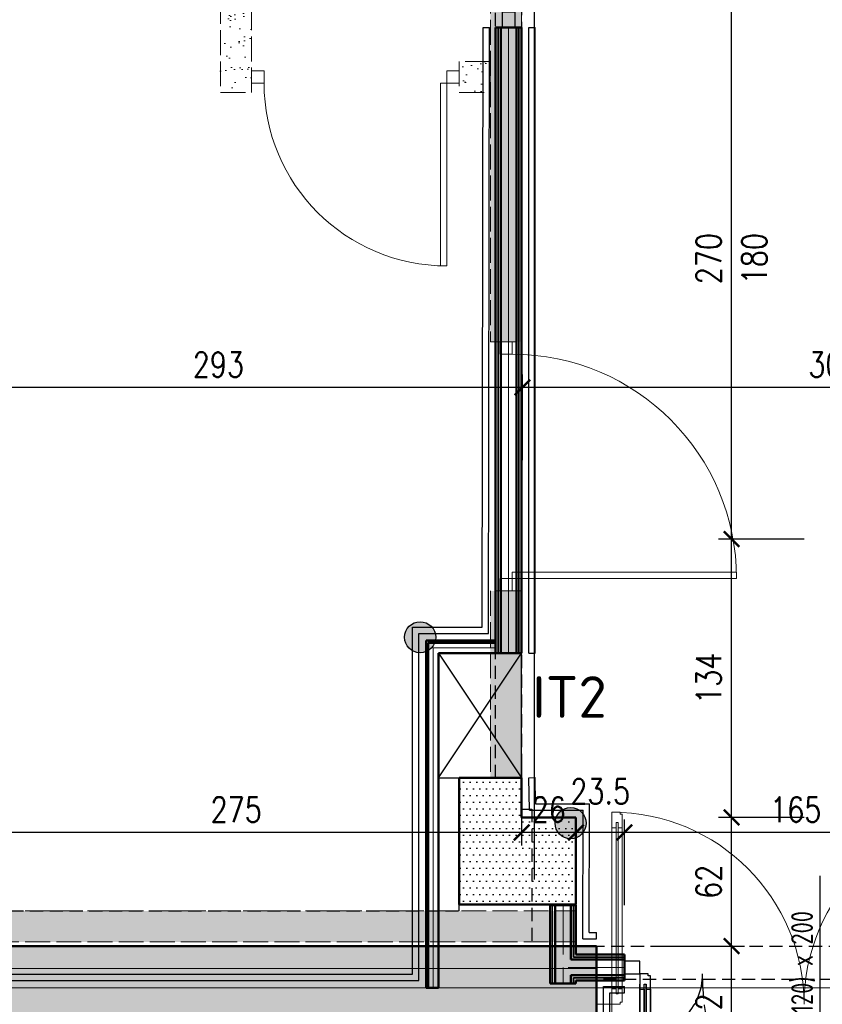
# Model space of a CAD drawing. Header units: millimetres. Extents: x 509 to 7952, y 243 to 5804.
# Tile 30 of 54: x 5062 to 5448, y 2345 to 2819. Entities that reach past the tile are written whole.
import ezdxf
from ezdxf.enums import TextEntityAlignment as Align

# ---------------------------------------------------------------- set-up
doc = ezdxf.new("R2010")
doc.units = ezdxf.units.MM
doc.linetypes.add('ACAD_ISO02W100', pattern=[15, 12, -3])
doc.linetypes.add('HIDDEN', pattern=[9.525, 6.35, -3.175])
for name, color, linetype in [('E_Tablice elektryczne - Opis', 1, 'Continuous'), ('E_Tablice elektryczne - Symbol', 1, 'Continuous'), ('WK-Drzwi', 9, 'Continuous'), ('WK-EtykDrzwi', 11, 'Continuous'), ('WK-Poręcze', 252, 'Continuous'), ('WK-Schody', 254, 'Continuous'), ('WK-Wymiary', 8, 'Continuous'), ('WK-Ściany', 7, 'Continuous'), ('WK-Ściany istniejące', 7, 'Continuous')]:
    doc.layers.add(name, color=color, linetype=linetype)
doc.layers.add('WK-Pomieszczenia', color=173, linetype='Continuous', plot=False)
doc.layers.add('WK-widok', color=8, linetype='Continuous', lineweight=0)
doc.layers.add('WK-Wyburzenia', color=6, linetype='Continuous', lineweight=5)
doc.styles.add('iso cp', font='isocpeur.ttf')
doc.styles.add('RomanS-Narrow', font='romans.shx', dxfattribs={"width": 0.8})
doc.linetypes.add('BATTING', pattern='A,0.00254,-2.54,[134,ltypeshp.shx,S=2.54,R=0,X=-2.54,Y=0],-5.08,[134,ltypeshp.shx,S=2.54,R=180,X=2.54,Y=0],-2.54', length=10.16254)
doc.dimstyles.new('AEC Dimension 1-50', dxfattribs={"dimtxt": 12, "dimasz": 0.075, "dimexe": 6.25, "dimexo": 0, "dimgap": 5, "dimtad": 1, "dimdec": 1, "dimrnd": 0.5, "dimzin": 9, "dimdsep": 46, "dimtxsty": 'RomanS-Narrow', "dimblk": 'ARCHTICK', "dimcen": 0.125, "dimdle": 3.125, "dimclrd": 8, "dimclre": 8, "dimclrt": 256, "dimadec": 1, "dimazin": 0, "dimtfac": 1, "dimtdec": 1, "dimtmove": 2, "dimatfit": 2, "dimfxl": 0, "dimtolj": 1, "dimtzin": 0, "dimarcsym": 0})
pattern_1 = [(360, (534.9164, 699.143), (1.5875, 3.175), [0, -3.175])]
pattern_2 = [(37.5, (534.916, 699.143), (-0.320006, 9.788265), [0, -7.7216, 0, -8.636, 0, -8.255]), (7.5, (534.916, 699.143), (8.990466, 14.336502), [0, -4.1656, 0, -6.9596, 0, -2.667]), (327.5, (528.668, 699.143), (15.819847, 0.028744), [0, -2.54, 0, -9.144, 0, -11.938]), (317.5, (528.668, 699.143), (15.27113, 4.458586), [0, -1.27, 0, -5.9944, 0, -6.858])]

# ---------------------------------------------------------------- blocks, each defined once
blk = doc.blocks.new('L2')
at = {"color": 8}
for p, q in [((7.5, 5), (20, 5)), ((7.5, 0), (20, 0))]:
    blk.add_line(p, q, dxfattribs=at)
at = {"color": 4}
for p, q in [((7.5, 3), (20, 3)), ((7.5, 2), (20, 2))]:
    blk.add_line(p, q, dxfattribs=at)
blk.add_lwpolyline([(0, 1), (0, 5), (7.5, 5), (7.5, 3), (5, 3), (5, 2), (7.5, 2), (7.5, 0), (1, 0), (1, 1)], close=True)
blk = doc.blocks.new('L3')
at = {"color": 8}
for p, q in [((-15, 2.5), (15, 2.5)), ((-15, -2.5), (15, -2.5))]:
    blk.add_line(p, q, dxfattribs=at)
for p, q in [((-22.5, -0.5), (-22.5, 0.5)), ((22.5, -0.5), (22.5, 0.5))]:
    blk.add_line(p, q)
at = {"color": 4}
for p, q in [((-15, 0.5), (15, 0.5)), ((-15, 0.5), (15, 0.5)), ((-15, -0.5), (15, -0.5)), ((-15, -0.5), (15, -0.5))]:
    blk.add_line(p, q, dxfattribs=at)
blk = doc.blocks.new('_ArchTick')
at = {"color": 0, "linetype": 'ByBlock', "const_width": 15}
blk.add_lwpolyline([(-50, -50), (50, 50)], dxfattribs=at)
blk = doc.blocks.new('*D790')
at = {"layer": 'Defpoints', "color": 0}
for p in [(5303.57, 2641.86), (5303.57, 2606.86), (5603.67, 2606.86)]:
    blk.add_point(p, dxfattribs=at)
at = {"layer": 'WK-Wymiary', "color": 8, "linetype": 'Continuous', "lineweight": -2, "ltscale": 1.3}
for p, q in [((5303.57, 2606.86), (5303.57, 2648.11)), ((5603.67, 2606.86), (5603.67, 2648.11)), ((5606.79, 2641.86), (5300.45, 2641.86))]:
    blk.add_line(p, q, dxfattribs=at)
at = {"layer": 'WK-Wymiary', "color": 8, "linetype": 'ByBlock', "lineweight": -2, "xscale": 0.075, "yscale": 0.075, "zscale": 0.075, "rotation": 180}
blk.add_blockref('_ArchTick', (5303.57, 2641.86), dxfattribs=at)
at = {"layer": 'WK-Wymiary', "color": 8, "linetype": 'ByBlock', "lineweight": -2, "xscale": 0.075, "yscale": 0.075, "zscale": 0.075}
blk.add_blockref('_ArchTick', (5603.67, 2641.86), dxfattribs=at)
at = {"layer": 'WK-Wymiary', "lineweight": -3, "insert": (5453.62, 2652.86), "char_height": 12, "attachment_point": 5, "style": 'RomanS-Narrow'}
blk.add_mtext('\\A1;\\A1;300', dxfattribs=at)
blk = doc.blocks.new('*D791')
at = {"layer": 'Defpoints', "color": 0}
for p in [(5010.8, 2641.86), (5010.8, 2606.86), (5303.57, 2606.86)]:
    blk.add_point(p, dxfattribs=at)
at = {"layer": 'WK-Wymiary', "color": 8, "linetype": 'Continuous', "lineweight": -2, "ltscale": 1.3}
for p, q in [((5010.8, 2606.86), (5010.8, 2648.11)), ((5303.57, 2606.86), (5303.57, 2648.11)), ((5306.7, 2641.86), (5007.68, 2641.86))]:
    blk.add_line(p, q, dxfattribs=at)
at = {"layer": 'WK-Wymiary', "color": 8, "linetype": 'ByBlock', "lineweight": -2, "xscale": 0.075, "yscale": 0.075, "zscale": 0.075, "rotation": 180}
blk.add_blockref('_ArchTick', (5010.8, 2641.86), dxfattribs=at)
at = {"layer": 'WK-Wymiary', "color": 8, "linetype": 'ByBlock', "lineweight": -2, "xscale": 0.075, "yscale": 0.075, "zscale": 0.075}
blk.add_blockref('_ArchTick', (5303.57, 2641.86), dxfattribs=at)
at = {"layer": 'WK-Wymiary', "lineweight": -3, "insert": (5157.19, 2652.86), "char_height": 12, "attachment_point": 5, "style": 'RomanS-Narrow'}
blk.add_mtext('\\A1;\\A1;293', dxfattribs=at)
blk = doc.blocks.new('*D936')
at = {"layer": 'Defpoints', "color": 0}
for p in [(5369.26, 2372.87), (5404.26, 2372.87), (5369.26, 2310.87)]:
    blk.add_point(p, dxfattribs=at)
at = {"layer": 'WK-Wymiary', "color": 8, "linetype": 'Continuous', "lineweight": -2, "ltscale": 1.3}
for p, q in [((5404.26, 2307.74), (5404.26, 2375.99)), ((5369.26, 2372.87), (5410.51, 2372.87)), ((5369.26, 2310.87), (5410.51, 2310.87))]:
    blk.add_line(p, q, dxfattribs=at)
at = {"layer": 'WK-Wymiary', "color": 8, "linetype": 'ByBlock', "lineweight": -2, "xscale": 0.075, "yscale": 0.075, "zscale": 0.075}
for p, rotation in [((5404.26, 2372.87), 90), ((5404.26, 2310.87), 270)]:
    blk.add_blockref('_ArchTick', p, dxfattribs=dict(at, rotation=rotation))
at = {"layer": 'WK-Wymiary', "lineweight": -3, "insert": (5393.26, 2341.87), "char_height": 12, "attachment_point": 5, "rotation": 90, "style": 'RomanS-Narrow'}
blk.add_mtext('\\A1;\\A1;62', dxfattribs=at)
blk = doc.blocks.new('*D937')
at = {"layer": 'Defpoints', "color": 0}
for p in [(5404.26, 2434.81), (5439.26, 2434.81), (5369.26, 2372.87)]:
    blk.add_point(p, dxfattribs=at)
at = {"layer": 'WK-Wymiary', "color": 8, "linetype": 'Continuous', "lineweight": -2, "ltscale": 1.3}
for p, q in [((5404.26, 2369.74), (5404.26, 2437.93)), ((5439.26, 2434.81), (5398.01, 2434.81)), ((5369.26, 2372.87), (5410.51, 2372.87))]:
    blk.add_line(p, q, dxfattribs=at)
at = {"layer": 'WK-Wymiary', "color": 8, "linetype": 'ByBlock', "lineweight": -2, "xscale": 0.075, "yscale": 0.075, "zscale": 0.075}
for p, rotation in [((5404.26, 2434.81), 90), ((5404.26, 2372.87), 270)]:
    blk.add_blockref('_ArchTick', p, dxfattribs=dict(at, rotation=rotation))
at = {"layer": 'WK-Wymiary', "lineweight": -3, "insert": (5393.26, 2403.84), "char_height": 12, "attachment_point": 5, "rotation": 90, "style": 'RomanS-Narrow'}
blk.add_mtext('\\A1;\\A1;62', dxfattribs=at)
blk = doc.blocks.new('*D938')
at = {"layer": 'Defpoints', "color": 0}
for p in [(5404.26, 2568.87), (5439.26, 2568.87), (5439.26, 2434.81)]:
    blk.add_point(p, dxfattribs=at)
at = {"layer": 'WK-Wymiary', "color": 8, "linetype": 'Continuous', "lineweight": -2, "ltscale": 1.3}
for p, q in [((5404.26, 2431.68), (5404.26, 2571.99)), ((5439.26, 2568.87), (5398.01, 2568.87)), ((5439.26, 2434.81), (5398.01, 2434.81))]:
    blk.add_line(p, q, dxfattribs=at)
at = {"layer": 'WK-Wymiary', "color": 8, "linetype": 'ByBlock', "lineweight": -2, "xscale": 0.075, "yscale": 0.075, "zscale": 0.075}
for p, rotation in [((5404.26, 2568.87), 90), ((5404.26, 2434.81), 270)]:
    blk.add_blockref('_ArchTick', p, dxfattribs=dict(at, rotation=rotation))
at = {"layer": 'WK-Wymiary', "lineweight": -3, "insert": (5393.26, 2501.84), "char_height": 12, "attachment_point": 5, "rotation": 90, "style": 'RomanS-Narrow'}
blk.add_mtext('\\A1;\\A1;134', dxfattribs=at)
blk = doc.blocks.new('*D939')
at = {"layer": 'Defpoints', "color": 0}
for p in [(5404.26, 2838.87), (5439.26, 2838.87), (5439.26, 2568.87)]:
    blk.add_point(p, dxfattribs=at)
at = {"layer": 'WK-Wymiary', "color": 8, "linetype": 'Continuous', "lineweight": -2, "ltscale": 1.3}
for p, q in [((5404.26, 2565.74), (5404.26, 2841.99)), ((5439.26, 2838.87), (5398.01, 2838.87)), ((5439.26, 2568.87), (5398.01, 2568.87))]:
    blk.add_line(p, q, dxfattribs=at)
at = {"layer": 'WK-Wymiary', "color": 8, "linetype": 'ByBlock', "lineweight": -2, "xscale": 0.075, "yscale": 0.075, "zscale": 0.075}
for p, rotation in [((5404.26, 2838.87), 90), ((5404.26, 2568.87), 270)]:
    blk.add_blockref('_ArchTick', p, dxfattribs=dict(at, rotation=rotation))
at = {"layer": 'WK-Wymiary', "lineweight": -3, "insert": (5393.26, 2703.87), "char_height": 12, "attachment_point": 5, "rotation": 90, "style": 'RomanS-Narrow'}
blk.add_mtext('\\A1;\\A1;270', dxfattribs=at)
blk = doc.blocks.new('*D951')
at = {"layer": 'Defpoints', "color": 0}
for p in [(5352.68, 2427.61), (5352.68, 2392.61), (5517.68, 2392.61)]:
    blk.add_point(p, dxfattribs=at)
at = {"layer": 'WK-Wymiary', "color": 8, "linetype": 'Continuous', "lineweight": -2, "ltscale": 1.3}
for p, q in [((5352.68, 2392.61), (5352.68, 2433.86)), ((5517.68, 2392.61), (5517.68, 2433.86)), ((5520.8, 2427.61), (5349.55, 2427.61))]:
    blk.add_line(p, q, dxfattribs=at)
at = {"layer": 'WK-Wymiary', "color": 8, "linetype": 'ByBlock', "lineweight": -2, "xscale": 0.075, "yscale": 0.075, "zscale": 0.075, "rotation": 180}
blk.add_blockref('_ArchTick', (5352.68, 2427.61), dxfattribs=at)
at = {"layer": 'WK-Wymiary', "color": 8, "linetype": 'ByBlock', "lineweight": -2, "xscale": 0.075, "yscale": 0.075, "zscale": 0.075}
blk.add_blockref('_ArchTick', (5517.68, 2427.61), dxfattribs=at)
at = {"layer": 'WK-Wymiary', "lineweight": -3, "insert": (5435.18, 2438.61), "char_height": 12, "attachment_point": 5, "style": 'RomanS-Narrow'}
blk.add_mtext('\\A1;\\A1;165', dxfattribs=at)
blk = doc.blocks.new('*D952')
at = {"layer": 'Defpoints', "color": 0}
for p in [(5329.36, 2427.61), (5329.36, 2392.61), (5352.68, 2392.61)]:
    blk.add_point(p, dxfattribs=at)
at = {"layer": 'WK-Wymiary', "color": 8, "linetype": 'Continuous', "lineweight": -2, "ltscale": 1.3}
for p, q in [((5329.36, 2392.61), (5329.36, 2433.86)), ((5352.68, 2392.61), (5352.68, 2433.86)), ((5355.8, 2427.61), (5326.23, 2427.61))]:
    blk.add_line(p, q, dxfattribs=at)
at = {"layer": 'WK-Wymiary', "color": 8, "linetype": 'ByBlock', "lineweight": -2, "xscale": 0.075, "yscale": 0.075, "zscale": 0.075, "rotation": 180}
blk.add_blockref('_ArchTick', (5329.36, 2427.61), dxfattribs=at)
at = {"layer": 'WK-Wymiary', "color": 8, "linetype": 'ByBlock', "lineweight": -2, "xscale": 0.075, "yscale": 0.075, "zscale": 0.075}
blk.add_blockref('_ArchTick', (5352.68, 2427.61), dxfattribs=at)
at = {"layer": 'WK-Wymiary', "lineweight": -3, "insert": (5341.02, 2447.36), "char_height": 12, "attachment_point": 5, "style": 'RomanS-Narrow'}
blk.add_mtext('\\A1;\\A1;23.5', dxfattribs=at)
blk = doc.blocks.new('*D953')
at = {"layer": 'Defpoints', "color": 0}
for p in [(5303.17, 2462.61), (5303.17, 2427.61), (5329.36, 2392.61)]:
    blk.add_point(p, dxfattribs=at)
at = {"layer": 'WK-Wymiary', "color": 8, "linetype": 'Continuous', "lineweight": -2, "ltscale": 1.3}
for p, q in [((5303.17, 2462.61), (5303.17, 2421.36)), ((5329.36, 2392.61), (5329.36, 2433.86)), ((5332.48, 2427.61), (5300.04, 2427.61))]:
    blk.add_line(p, q, dxfattribs=at)
at = {"layer": 'WK-Wymiary', "color": 8, "linetype": 'ByBlock', "lineweight": -2, "xscale": 0.075, "yscale": 0.075, "zscale": 0.075, "rotation": 180}
blk.add_blockref('_ArchTick', (5303.17, 2427.61), dxfattribs=at)
at = {"layer": 'WK-Wymiary', "color": 8, "linetype": 'ByBlock', "lineweight": -2, "xscale": 0.075, "yscale": 0.075, "zscale": 0.075}
blk.add_blockref('_ArchTick', (5329.36, 2427.61), dxfattribs=at)
at = {"layer": 'WK-Wymiary', "lineweight": -3, "insert": (5316.26, 2438.61), "char_height": 12, "attachment_point": 5, "style": 'RomanS-Narrow'}
blk.add_mtext('\\A1;\\A1;26', dxfattribs=at)
blk = doc.blocks.new('*D954')
at = {"layer": 'Defpoints', "color": 0}
for p in [(5028.36, 2462.61), (5303.17, 2462.61), (5028.36, 2427.61)]:
    blk.add_point(p, dxfattribs=at)
at = {"layer": 'WK-Wymiary', "color": 8, "linetype": 'Continuous', "lineweight": -2, "ltscale": 1.3}
for p, q in [((5028.36, 2462.61), (5028.36, 2421.36)), ((5303.17, 2462.61), (5303.17, 2421.36)), ((5306.29, 2427.61), (5025.23, 2427.61))]:
    blk.add_line(p, q, dxfattribs=at)
at = {"layer": 'WK-Wymiary', "color": 8, "linetype": 'ByBlock', "lineweight": -2, "xscale": 0.075, "yscale": 0.075, "zscale": 0.075, "rotation": 180}
blk.add_blockref('_ArchTick', (5028.36, 2427.61), dxfattribs=at)
at = {"layer": 'WK-Wymiary', "color": 8, "linetype": 'ByBlock', "lineweight": -2, "xscale": 0.075, "yscale": 0.075, "zscale": 0.075}
blk.add_blockref('_ArchTick', (5303.17, 2427.61), dxfattribs=at)
at = {"layer": 'WK-Wymiary', "lineweight": -3, "insert": (5165.76, 2438.61), "char_height": 12, "attachment_point": 5, "style": 'RomanS-Narrow'}
blk.add_mtext('\\A1;\\A1;275', dxfattribs=at)
blk = doc.blocks.new('WK_Door_Tag_02_50L')
at = {"color": 0, "linetype": 'ByBlock', "lineweight": -2}
blk.add_line((0, 0), (0, 2.75), dxfattribs=at)
blk.add_circle((0, -0.5), 0.5, dxfattribs=at)
at = {"color": 0, "linetype": 'ByBlock', "lineweight": -2, "style": 'RomanS-Narrow', "width": 0.75}
for tag, p in [('DRZWI_OBIEKTY:WYPOSAZENIESAMOZAMYKACZ', (0.1, 2.031)), ('DRZWI_OBIEKTY:WYPOSAZENIEKRATKAWENT', (0.1, 1.781)), ('DRZWI_OBIEKTY:KONTROLADOSTĘPU', (0.1, 2.28)), ('DRZWI_STYL:KLASAPPOŻ', (0.1, 0.839))]:
    blk.add_attdef(tag, text='', height=0.3, rotation=90, dxfattribs=at).set_placement(p, align=Align.TOP_LEFT)
for tag, p in [('DRZWI_STYL:KIERUNEKOTWIERANIAZNAK', (-0.1, 0.214)), ('DRZWI_STYL:ROZMIAR', (-0.1, 0.464))]:
    blk.add_attdef(tag, p, '', height=0.3, rotation=90, dxfattribs=at)
at = {"color": 0, "linetype": 'ByBlock', "lineweight": -2, "style": 'RomanS-Narrow', "width": 0.75, "flags": 4}
blk.add_attdef('DRZWI_OBIEKTY:SYMBOL', text='', height=0.35, rotation=360, dxfattribs=at).set_placement((0, -0.5), align=Align.MIDDLE_CENTER)

msp = doc.modelspace()

# ---------------------------------------------------------------- hatches: boundary and pattern name
at = {"layer": 'WK-Poręcze'}
for points in [[(5261.8, 2521.58, 1), (5246.82, 2521.58, 1)], [(5334.28, 2432.09, 1), (5319.31, 2432.09, 1)]]:
    msp.add_hatch(color=253, dxfattribs=at).paths.add_polyline_path(points)
at = {"layer": 'WK-Wyburzenia', "linetype": 'Continuous', "lineweight": 0}
h = msp.add_hatch(dxfattribs=at)
h.set_pattern_fill('AR-SAND', color=6, scale=0.2, style=0)
h.set_pattern_definition(pattern_2)
h.paths.add_polyline_path([(5303.17, 3599.31), (5288.17, 3599.31), (5288.17, 3588.87), (5303.17, 3588.87)], flags=0)
h.paths.add_polyline_path([(5303.17, 3438.87), (5288.17, 3438.87), (5288.17, 3413.87), (5299.42, 3418.87), (5303.17, 3428.87)], flags=0)
h.paths.add_polyline_path([(5303.17, 3413.87), (5299.42, 3418.87), (5288.17, 3413.87), (5288.17, 3333.87), (5303.17, 3333.87)], flags=0)
h.paths.add_polyline_path([(5303.17, 3253.87), (5288.17, 3253.87), (5288.17, 2663.87), (5303.17, 2663.87)], flags=0)
h.paths.add_polyline_path([(5303.17, 2543.87), (5288.17, 2543.87), (5288.17, 2453.89), (5303.17, 2453.89)], flags=0)
h = msp.add_hatch(dxfattribs=at)
h.set_pattern_fill('AR-SAND', color=6, scale=0.2, style=0)
h.set_pattern_definition(pattern_2)
h.paths.add_polyline_path([(5173.17, 2963.87), (5158.17, 2963.87), (5158.17, 2783.87), (5173.17, 2798.87)], flags=0)
h = msp.add_hatch(dxfattribs=at)
h.set_pattern_fill('AR-SAND', color=6, scale=0.2, style=0)
h.set_pattern_definition([(37.5, (534.916, 699.143), (-0.320006, 9.788265), [0, -7.7216, 0, -8.636, 0, -8.255]), (7.5, (534.916, 699.143), (8.990466, 14.336502), [0, -4.1656, 0, -6.9596, 0, -2.667]), (327.5, (528.668, 699.143), (15.819847, 0.028744), [0, -2.54, 0, -9.144, 0, -11.938]), (317.5, (528.668, 699.143), (15.27113, 4.458586), [0, -1.27, 0, -5.9944, 0, -6.858])])
h.paths.add_polyline_path([(5173.17, 2798.87), (5158.17, 2783.87), (5173.17, 2783.87)], flags=0)
h.paths.add_polyline_path([(5273.17, 2798.87), (5273.17, 2783.87), (5288.05, 2783.87), (5288.05, 2798.87)], flags=0)
h = msp.add_hatch(dxfattribs=at)
h.set_pattern_fill('AR-SAND', color=6, scale=0.2, style=0)
h.set_pattern_definition([(37.5, (534.916, 699.143), (-0.320006, 9.788265), [0, -7.7216, 0, -8.636, 0, -8.255]), (7.5, (534.916, 699.143), (8.990466, 14.336502), [0, -4.1656, 0, -6.9596, 0, -2.667]), (327.5, (528.668, 699.143), (15.819847, 0.028744), [0, -2.54, 0, -9.144, 0, -11.938]), (317.5, (528.668, 699.143), (15.27113, 4.458586), [0, -1.27, 0, -5.9944, 0, -6.858])])
h.paths.add_polyline_path([(4389.17, 2389.87), (4389.17, 2374.87), (4418.36, 2374.87), (4418.36, 2389.87)], flags=0)
h.paths.add_polyline_path([(4418.36, 2389.87), (4418.36, 2374.87), (5329.36, 2374.87), (5329.36, 2389.87)], flags=0)
at = {"layer": 'WK-Ściany', "linetype": 'Continuous', "lineweight": -3}
h = msp.add_hatch(dxfattribs=at)
h.set_pattern_fill('DOTS', color=253, scale=2, style=0)
h.set_pattern_definition(pattern_1)
h.paths.add_polyline_path([(5303.17, 2453.89), (5273.17, 2453.89), (5273.17, 2392.87), (5303.17, 2434.81)], flags=0)
h = msp.add_hatch(dxfattribs=at)
h.set_pattern_fill('DOTS', color=253, scale=2, style=0)
h.set_pattern_definition(pattern_1)
h.paths.add_polyline_path([(4989.28, 2310.87), (4993.28, 2330.54), (4989.28, 2372.87), (4674.28, 2372.87), (4679.28, 2330.29), (4689.28, 2310.87)], flags=0)
h.paths.add_polyline_path([(4674.28, 2310.87), (4679.28, 2330.29), (4674.28, 2372.87), (4399.17, 2372.87), (4399.17, 2310.87)], flags=0)
h.paths.add_polyline_path([(5153.58, 2310.87), (5157.58, 2330.54), (5153.58, 2372.87), (4989.28, 2372.87), (4993.28, 2330.54), (5001.28, 2310.87)], flags=0)
h.paths.add_polyline_path([(5591.17, 2310.87), (5653.17, 2372.87), (5539.17, 2372.87), (5539.17, 2310.87)], flags=0)
h.paths.add_polyline_path([(5339.17, 2310.87), (5339.17, 2372.87), (5319.17, 2372.87), (5323.17, 2330.54), (5331.17, 2310.87)], flags=0)
h.paths.add_polyline_path([(5319.17, 2310.87), (5323.17, 2330.54), (5319.17, 2372.87), (5153.58, 2372.87), (5157.58, 2330.54), (5165.58, 2310.87)], flags=0)
at = {"layer": 'WK-Ściany istniejące', "linetype": 'Continuous', "lineweight": -3}
h = msp.add_hatch(dxfattribs=at)
h.set_pattern_fill('DOTS', color=253, scale=2, style=0)
h.set_pattern_definition([(0, (534.9164, 699.143), (1.5875, 3.175), [0, -3.175])])
h.paths.add_polyline_path([(5303.17, 2434.81), (5273.17, 2392.87), (5329.36, 2392.87), (5329.36, 2434.81)], flags=0)

# ---------------------------------------------------------------- linework, layer by layer
at = {"layer": 'E_Tablice elektryczne - Symbol', "ltscale": 1.3}
for p, q in [((5263.17, 2453.97), (5303.17, 2513.97)), ((5263.17, 2513.97), (5303.17, 2453.97))]:
    msp.add_line(p, q, dxfattribs=at)
msp.add_lwpolyline([(5263.17, 2453.97), (5303.17, 2453.97), (5303.17, 2513.97), (5263.17, 2513.97)], close=True, dxfattribs=at)
at = {"layer": 'WK-Drzwi', "color": 9, "linetype": 'Continuous', "lineweight": -3}
msp.add_lwpolyline([(5299.92, 2822.67), (5299.92, 2815.17), (5293.92, 2815.17), (5293.92, 2822.67)], close=True, dxfattribs=at)
at = {"layer": 'WK-Drzwi', "color": 9, "linetype": 'ACAD_ISO02W100', "lineweight": -3}
msp.add_lwpolyline([(5360.18, 2365.62), (5352.68, 2365.62), (5352.68, 2359.62), (5360.18, 2359.62)], close=True, dxfattribs=at)
at = {"layer": 'WK-Drzwi', "color": 8, "linetype": 'ACAD_ISO02W100', "lineweight": -3, "extrusion": (0, 0, -1)}
msp.add_arc((-5360.18, 2359.62), 30, 180, 270, dxfattribs=at)
at = {"layer": 'WK-Drzwi', "color": 8, "linetype": 'ACAD_ISO02W100', "lineweight": -3}
msp.add_arc((5510.18, 2359.62), 120, 180, 270, dxfattribs=at)
at = {"layer": 'WK-Pomieszczenia', "color": 173, "linetype": 'HIDDEN', "lineweight": -3}
for p, q in [((5290.67, 2453.89), (5290.67, 2989.37)), ((5303.17, 2989.37), (5303.17, 2438.87)), ((5273.17, 2389.87), (5273.17, 2453.89)), ((5273.17, 2453.89), (5290.67, 2453.89)), ((5303.17, 2438.87), (5308.17, 2438.87)), ((5308.17, 2438.87), (5308.17, 2372.87)), ((5028.36, 2389.87), (5273.17, 2389.87)), ((5308.17, 2372.87), (5541.17, 2372.87)), ((5339.18, 2356.87), (5339.17, 2310.87)), ((5539.39, 2356.87), (5339.18, 2356.87))]:
    msp.add_line(p, q, dxfattribs=at)
at = {"layer": 'WK-Poręcze', "color": 252, "linetype": 'Continuous', "lineweight": -3}
for p, q in [((5284.18, 2526.47), (5284.65, 2815.18)), ((5284.65, 2815.18), (5287.65, 2815.17)), ((5287.17, 2523.47), (5287.65, 2815.17)), ((5306.67, 2815.17), (5309.67, 2815.17)), ((5306.67, 2513.97), (5306.67, 2815.17)), ((5309.67, 2513.97), (5309.67, 2815.17)), ((5250.67, 2526.47), (5284.18, 2526.47)), ((5250.67, 2359.37), (5250.67, 2526.47)), ((5253.67, 2356.37), (5253.67, 2523.47)), ((5253.67, 2523.47), (5287.17, 2523.47)), ((5306.67, 2513.97), (5309.67, 2513.97)), ((5306.67, 2453.97), (5309.67, 2454.03)), ((5307, 2438.31), (5306.67, 2453.97)), ((5309.94, 2441.31), (5309.67, 2454.03)), ((5307, 2438.31), (5332.87, 2438.31)), ((5309.94, 2441.31), (5335.88, 2441.31)), ((5332.68, 2376.37), (5332.87, 2438.31)), ((5335.69, 2379.37), (5335.88, 2441.31)), ((5332.68, 2376.37), (5339.17, 2376.37)), ((5335.69, 2379.37), (5339.17, 2379.37)), ((5339.17, 2376.37), (5339.17, 2379.37)), ((5031.86, 2356.37), (5253.67, 2356.37)), ((5034.86, 2359.37), (5250.67, 2359.37)), ((5342.67, 2307.37), (5342.68, 2353.37)), ((5342.68, 2353.37), (5352.68, 2353.37)), ((5352.68, 2350.37), (5352.68, 2353.37)), ((5345.67, 2304.36), (5345.68, 2350.37)), ((5345.68, 2350.37), (5352.68, 2350.37))]:
    msp.add_line(p, q, dxfattribs=at)
at = {"layer": 'WK-Poręcze', "color": 253}
for centre in [(5254.31, 2521.58), (5326.79, 2432.09)]:
    msp.add_circle(centre, 7.49, dxfattribs=at)
at = {"layer": 'WK-Schody', "ltscale": 1.3}
msp.add_lwpolyline([(5339.17, 2372.87), (5339.17, 2287.2)], dxfattribs=at)
at = {"layer": 'WK-widok', "ltscale": 5}
msp.add_lwpolyline([(4373.17, 2352.86), (5633.17, 2352.86)], dxfattribs=at)
at = {"layer": 'WK-Wyburzenia', "color": 6, "linetype": 'ACAD_ISO02W100', "lineweight": 0}
for p, q in [((5288.17, 3253.87), (5288.17, 2663.87)), ((5303.17, 2663.87), (5303.17, 3253.87)), ((5158.17, 2963.87), (5158.17, 2783.87)), ((5173.17, 2798.87), (5173.17, 2963.87)), ((5173.17, 2783.87), (5173.17, 2798.87)), ((5273.17, 2798.87), (5273.17, 2783.87)), ((5288.05, 2798.87), (5273.17, 2798.87)), ((5288.05, 2783.87), (5288.05, 2798.87)), ((5158.17, 2783.87), (5173.17, 2783.87)), ((5273.17, 2783.87), (5288.05, 2783.87)), ((5288.17, 2663.87), (5303.17, 2663.87)), ((5303.17, 2543.87), (5288.17, 2543.87)), ((5288.17, 2543.87), (5288.17, 2453.89)), ((5303.17, 2453.89), (5303.17, 2543.87)), ((5288.17, 2453.89), (5303.17, 2453.89)), ((4389.17, 2389.87), (5329.36, 2389.87)), ((5329.36, 2374.87), (5329.36, 2389.87)), ((4389.17, 2374.87), (5329.36, 2374.87))]:
    msp.add_line(p, q, dxfattribs=at)
at = {"layer": 'WK-Wyburzenia', "color": 6, "linetype": 'Continuous', "lineweight": 5}
for points in [[(5179.17, 2794.37), (5173.17, 2794.37), (5173.17, 2788.37), (5179.17, 2788.37)], [(5267.17, 2794.37), (5273.17, 2794.37), (5273.17, 2788.37), (5267.17, 2788.37)], [(5267.17, 2788.37), (5264.17, 2788.37), (5264.17, 2700.37), (5267.17, 2700.37)], [(5292.67, 2657.87), (5292.67, 2663.87), (5298.67, 2663.87), (5298.67, 2657.87)], [(5298.67, 2549.87), (5298.67, 2552.87), (5406.67, 2552.87), (5406.67, 2549.87)], [(5292.67, 2549.87), (5292.67, 2543.87), (5298.67, 2543.87), (5298.67, 2549.87)], [(5346.67, 2338.87), (5339.17, 2338.87), (5339.17, 2344.87), (5346.67, 2344.87)]]:
    msp.add_lwpolyline(points, close=True, dxfattribs=at)
at = {"layer": 'WK-Wyburzenia', "linetype": 'BATTING', "lineweight": 0, "ltscale": 0.9}
msp.add_lwpolyline([(4376.9, 2362.1), (5339.17, 2362.1)], dxfattribs=at)
at = {"layer": 'WK-Wyburzenia', "ltscale": 1.3}
msp.add_lwpolyline([(4371.36, 2352.87), (5371.7, 2352.87)], dxfattribs=at)
at = {"layer": 'WK-Wyburzenia', "color": 8, "linetype": 'Continuous', "lineweight": 5}
for centre, radius, start, end in [((5267.17, 2788.37), 88, 180, 270), ((5346.67, 2344.87), 92.5, 0, 90)]:
    msp.add_arc(centre, radius, start, end, dxfattribs=at)
at = {"layer": 'WK-Wyburzenia', "color": 8, "linetype": 'Continuous', "lineweight": 5, "extrusion": (0, 0, -1)}
for centre, radius, start, end in [((-5298.67, 2549.87), 108, 90, 180), ((-5531.67, 2344.87), 92.5, 0, 90)]:
    msp.add_arc(centre, radius, start, end, dxfattribs=at)
at = {"layer": 'WK-Wymiary', "color": 5, "ltscale": 1.3}
msp.add_lwpolyline([(5309.17, 3369.45), (5309.17, 2405.03)], dxfattribs=at)
at = {"layer": 'WK-Ściany', "color": 7, "linetype": 'Continuous', "lineweight": 50}
for p, q in [((5290.67, 2815.17), (5290.67, 2513.97)), ((5303.17, 2815.17), (5290.67, 2815.17)), ((5293.17, 2815.17), (5293.17, 2513.97)), ((5300.67, 2513.97), (5300.67, 2815.17)), ((5303.17, 2513.97), (5303.17, 2815.17)), ((5257.17, 2519.97), (5290.67, 2519.97)), ((5257.17, 2352.87), (5257.17, 2519.97)), ((5258.17, 2518.97), (5290.67, 2518.97)), ((5258.17, 2352.87), (5258.17, 2518.97)), ((5290.67, 2513.97), (5290.67, 2519.97)), ((5263.17, 2513.97), (5290.67, 2513.97)), ((5263.17, 2352.87), (5263.17, 2513.97)), ((5290.67, 2513.97), (5303.17, 2513.97)), ((5303.17, 2453.89), (5273.17, 2453.89)), ((5273.17, 2453.89), (5273.17, 2392.87)), ((5303.17, 2434.81), (5303.17, 2453.89)), ((5316.86, 2392.61), (5316.86, 2354.87)), ((5329.36, 2392.61), (5316.86, 2392.61)), ((5319.36, 2354.87), (5319.36, 2392.61)), ((5326.86, 2366.37), (5326.86, 2392.61)), ((5329.36, 2368.87), (5329.36, 2392.61)), ((4399.17, 2372.87), (5339.17, 2372.87)), ((5339.17, 2310.87), (5339.17, 2372.87)), ((5352.68, 2366.37), (5326.86, 2366.37)), ((5352.68, 2368.87), (5329.36, 2368.87)), ((5352.68, 2356.37), (5352.68, 2368.87)), ((5326.86, 2358.87), (5352.68, 2358.87)), ((5326.86, 2354.87), (5326.86, 2358.87)), ((5329.36, 2356.37), (5352.68, 2356.37)), ((5329.36, 2354.87), (5329.36, 2356.37)), ((5257.17, 2352.87), (5263.17, 2352.87)), ((5316.86, 2354.87), (5329.36, 2354.87))]:
    msp.add_line(p, q, dxfattribs=at)
at = {"layer": 'WK-Ściany', "color": 7, "linetype": 'Continuous', "lineweight": -3}
for p, q in [((5291.92, 2513.97), (5291.92, 2815.17)), ((5291.92, 2815.17), (5291.92, 2513.97)), ((5293.17, 2513.97), (5293.17, 2815.17)), ((5300.67, 2815.17), (5300.67, 2513.97)), ((5301.92, 2513.97), (5301.92, 2815.17)), ((5301.92, 2815.17), (5301.92, 2513.97)), ((5318.11, 2354.87), (5318.11, 2392.61)), ((5318.11, 2354.87), (5318.11, 2392.61)), ((5319.36, 2354.87), (5319.36, 2392.61)), ((5326.86, 2392.61), (5326.86, 2366.37)), ((5328.11, 2367.62), (5328.11, 2392.61)), ((5328.11, 2392.61), (5328.11, 2367.62)), ((5326.86, 2366.37), (5352.68, 2366.37)), ((5352.68, 2367.62), (5328.11, 2367.62)), ((5328.11, 2367.62), (5352.68, 2367.62)), ((5352.68, 2358.87), (5326.86, 2358.87)), ((5326.86, 2358.87), (5326.86, 2354.87)), ((5352.68, 2357.62), (5328.11, 2357.62)), ((5328.11, 2357.62), (5352.68, 2357.62)), ((5328.11, 2354.87), (5328.11, 2357.62)), ((5328.11, 2357.62), (5328.11, 2354.87))]:
    msp.add_line(p, q, dxfattribs=at)
at = {"layer": 'WK-Ściany', "color": 124, "linetype": 'BATTING', "lineweight": 0, "ltscale": 0.35}
for p, q in [((5296.92, 2815.17), (5296.92, 2513.97)), ((5323.11, 2392.61), (5323.11, 2368.87)), ((5323.11, 2362.62), (5323.11, 2354.87)), ((5325.65, 2362.62), (5352.68, 2362.62))]:
    msp.add_line(p, q, dxfattribs=at)
at = {"layer": 'WK-Ściany', "color": 124, "linetype": 'BATTING', "lineweight": 0, "ltscale": 0.2}
for p, q in [((5260.67, 2516.47), (5290.67, 2516.47)), ((5260.67, 2352.87), (5260.67, 2516.47))]:
    msp.add_line(p, q, dxfattribs=at)
at = {"layer": 'WK-Ściany istniejące', "color": 7, "linetype": 'Continuous', "lineweight": 50}
for p, q in [((5329.36, 2434.81), (5303.17, 2434.81)), ((5329.36, 2392.87), (5329.36, 2434.81)), ((5273.17, 2392.87), (5329.36, 2392.87))]:
    msp.add_line(p, q, dxfattribs=at)

# ---------------------------------------------------------------- block references
at = {"layer": 'WK-Drzwi', "color": 9, "linetype": 'ACAD_ISO02W100', "lineweight": -3, "extrusion": (0, 0, -1), "zscale": -1, "rotation": 269.9999999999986}
msp.add_blockref('L2', (-5365.18, 2359.62), dxfattribs=at)
at = {"layer": 'WK-Drzwi', "color": 9, "linetype": 'ACAD_ISO02W100', "lineweight": -3, "xscale": 0.6666666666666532, "rotation": 90.00000000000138}
msp.add_blockref('L3', (5362.68, 2344.62), dxfattribs=at)
at = {"layer": 'WK-Drzwi', "color": 9, "linetype": 'ACAD_ISO02W100', "lineweight": -3, "rotation": 90.00000000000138}
msp.add_blockref('L2', (5365.18, 2329.62), dxfattribs=at)
at = {"layer": 'WK-EtykDrzwi', "color": 11, "linetype": 'Continuous', "lineweight": -3, "ltscale": 1.3}
ref = msp.add_blockref('WK_Door_Tag_02_50L', (5446.96, 2310.45), dxfattribs=dict(at, xscale=35, yscale=35, zscale=35))
ref.add_attrib('DRZWI_OBIEKTY:KONTROLADOSTĘPU', '--', dxfattribs={"layer": '0', "color": 0, "linetype": 'ByBlock', "lineweight": -2, "height": 10.5, "rotation": 90, "style": 'iso cp', "width": 0.75}).set_placement((5450.46, 2390.26), align=Align.TOP_LEFT)
ref.add_attrib('DRZWI_STYL:KIERUNEKOTWIERANIAZNAK', 'P', (5443.46, 2317.95), dxfattribs={"layer": '0', "color": 0, "linetype": 'ByBlock', "lineweight": -2, "height": 10.5, "rotation": 90, "style": 'iso cp', "width": 0.75})
ref.add_attrib('DRZWI_STYL:KLASAPPOŻ', '-', dxfattribs={"layer": '0', "color": 0, "linetype": 'ByBlock', "lineweight": -2, "height": 10.5, "rotation": 90, "style": 'iso cp', "width": 0.75}).set_placement((5450.46, 2339.83), align=Align.TOP_LEFT)
ref.add_attrib('DRZWI_STYL:ROZMIAR', '30(120) x 200', (5443.46, 2326.7), dxfattribs={"layer": '0', "color": 0, "linetype": 'ByBlock', "lineweight": -2, "height": 10.5, "rotation": 90, "style": 'iso cp', "width": 0.75})
ref.add_attrib('DRZWI_OBIEKTY:WYPOSAZENIESAMOZAMYKACZ', '-', dxfattribs={"layer": '0', "color": 0, "linetype": 'ByBlock', "lineweight": -2, "height": 10.5, "rotation": 90, "style": 'iso cp', "width": 0.75}).set_placement((5450.46, 2381.52), align=Align.TOP_LEFT)
ref.add_attrib('DRZWI_OBIEKTY:WYPOSAZENIEKRATKAWENT', '-', dxfattribs={"layer": '0', "color": 0, "linetype": 'ByBlock', "lineweight": -2, "height": 10.5, "rotation": 90, "style": 'iso cp', "width": 0.75}).set_placement((5450.46, 2372.77), align=Align.TOP_LEFT)
ref.add_attrib('DRZWI_OBIEKTY:SYMBOL', '05K', dxfattribs={"layer": '0', "color": 0, "linetype": 'ByBlock', "lineweight": -2, "height": 12.25, "style": 'iso cp', "width": 0.75}).set_placement((5446.96, 2292.95), align=Align.MIDDLE_CENTER)
at = {"layer": 'WK-Wyburzenia', "color": 6, "linetype": 'Continuous', "lineweight": 5, "extrusion": (0, 0, -1), "zscale": -1, "rotation": 269.9999999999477}
msp.add_blockref('L2', (-5351.67, 2437.37), dxfattribs=at)
at = {"layer": 'WK-Wyburzenia', "color": 6, "linetype": 'Continuous', "lineweight": 5, "xscale": 2.055555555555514, "rotation": 90.00000000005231}
msp.add_blockref('L3', (5349.17, 2391.12), dxfattribs=at)
at = {"layer": 'WK-Wyburzenia', "color": 6, "linetype": 'Continuous', "lineweight": 5, "rotation": 90.00000000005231}
msp.add_blockref('L2', (5351.67, 2344.87), dxfattribs=at)

# ---------------------------------------------------------------- texts
at = {"layer": 'E_Tablice elektryczne - Opis', "ltscale": 1.3, "style": 'iso cp'}
msp.add_text('IT2', height=20, dxfattribs=at).set_placement((5308.3, 2482.86))
at = {"layer": 'WK-Wymiary', "color": 8, "linetype": 'Continuous', "lineweight": -3, "insert": (5409.26, 2703.87), "char_height": 12, "attachment_point": 2, "rotation": 90, "style": 'RomanS-Narrow'}
msp.add_mtext('\\A1;180', dxfattribs=at)

# ---------------------------------------------------------------- dimensions: what is measured, and where the dimension line sits
at = {"layer": 'WK-Wymiary', "color": 8, "linetype": 'Continuous', "lineweight": -3, "ltscale": 1.3}
for base, p1, p2, angle, text, picture, middle in [((5404.26, 2838.87), (5439.26, 2568.87), (5439.26, 2838.87), 90, '\\A1;270', '*D939', (5393.26, 2703.87)), ((5010.8, 2641.86), (5303.57, 2606.86), (5010.8, 2606.86), 180, '\\A1;293', '*D791', (5157.19, 2652.86)), ((5303.57, 2641.86), (5603.67, 2606.86), (5303.57, 2606.86), 180, '\\A1;300', '*D790', (5453.62, 2652.86)), ((5404.26, 2568.87), (5439.26, 2434.81), (5439.26, 2568.87), 90, '\\A1;134', '*D938', (5393.26, 2501.84)), ((5028.36, 2427.61), (5303.17, 2462.61), (5028.36, 2462.61), 180, '\\A1;275', '*D954', (5165.76, 2438.61)), ((5303.17, 2427.61), (5329.36, 2392.61), (5303.17, 2462.61), 180, '\\A1;26', '*D953', (5316.26, 2438.61)), ((5329.36, 2427.61), (5352.68, 2392.61), (5329.36, 2392.61), 180, '\\A1;23.5', '*D952', (5341.02, 2447.36)), ((5352.68, 2427.61), (5517.68, 2392.61), (5352.68, 2392.61), 180, '\\A1;165', '*D951', (5435.18, 2438.61)), ((5404.26, 2434.81), (5369.26, 2372.87), (5439.26, 2434.81), 90, '\\A1;62', '*D937', (5393.26, 2403.84)), ((5404.26, 2372.87), (5369.26, 2310.87), (5369.26, 2372.87), 90, '\\A1;62', '*D936', (5393.26, 2341.87))]:
    dim = msp.add_linear_dim(base=base, p1=p1, p2=p2, angle=angle, text=text, dimstyle='AEC Dimension 1-50', override={"dimclrd": 8, "dimclre": 8, "dimclrt": 256}, dxfattribs=at)
    dim.commit()
    dim.dimension.update_dxf_attribs({"geometry": picture, "text_midpoint": middle})

doc.saveas('drawing.dxf')
